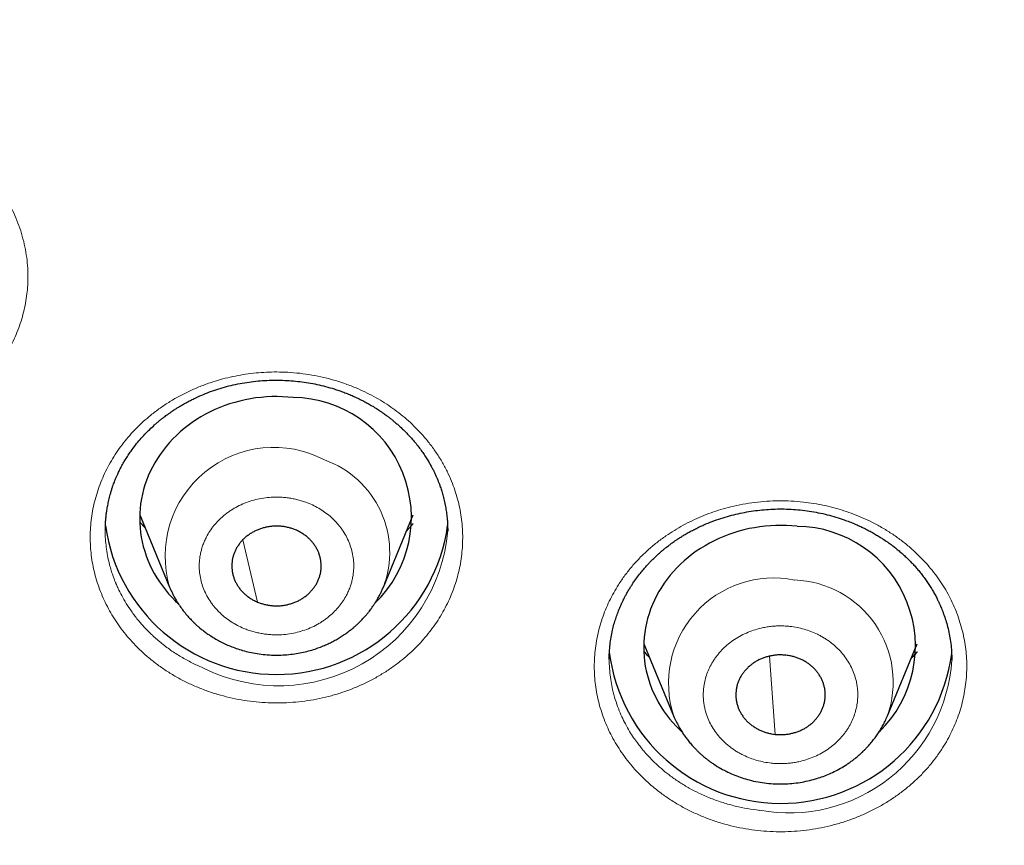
# Model space of a CAD drawing. Header units: millimetres. Extents: x 8 to 578, y 12 to 587.
# Tile 116 of 155: x 301 to 314, y 520 to 531. Entities that reach past the tile are written whole.
import ezdxf

# ---------------------------------------------------------------- set-up
doc = ezdxf.new("R2010")
doc.units = ezdxf.units.MM

msp = doc.modelspace()

# ---------------------------------------------------------------- linework, layer by layer
at = {"color": 7, "linetype": 'Continuous', "lineweight": 30}
for p, q in [((302.657, 524.574), (303.058, 523.604)), ((305.928, 523.604), (306.329, 524.574)), ((302.194, 524.363), (302.194, 524.365)), ((306.791, 524.391), (306.792, 524.358)), ((309.424, 522.845), (309.825, 521.876)), ((312.695, 521.876), (313.096, 522.845)), ((308.96, 522.634), (308.96, 522.643)), ((313.559, 522.632), (313.559, 522.628))]:
    msp.add_line(p, q, dxfattribs=at)
at = {"color": 252, "linetype": 'Continuous', "lineweight": 0}
for p, q in [((302.657, 524.477), (302.728, 524.401)), ((304.04, 524.238), (304.239, 523.404)), ((309.424, 522.742), (309.501, 522.658)), ((313.015, 522.649), (313.095, 522.735)), ((311.111, 522.677), (311.187, 521.629))]:
    msp.add_line(p, q, dxfattribs=at)
at = {"color": 7, "linetype": 'Continuous', "lineweight": 30, "flags": 128}
for points in [[(304.717, 526.149), (304.645, 526.155), (304.573, 526.159), (304.501, 526.161), (304.429, 526.16), (304.357, 526.156), (304.285, 526.15), (304.213, 526.142), (304.142, 526.131), (304.072, 526.117), (304.002, 526.101), (303.933, 526.083), (303.864, 526.062), (303.797, 526.039), (303.731, 526.013), (303.666, 525.986), (303.602, 525.955), (303.54, 525.923), (303.479, 525.889), (303.419, 525.852), (303.362, 525.814), (303.306, 525.773), (303.252, 525.731), (303.199, 525.686), (303.149, 525.64), (303.101, 525.592), (303.055, 525.543), (303.011, 525.492), (302.97, 525.439), (302.931, 525.385), (302.894, 525.33), (302.86, 525.273), (302.828, 525.216), (302.799, 525.157), (302.772, 525.097), (302.748, 525.036), (302.727, 524.975), (302.708, 524.913), (302.693, 524.85), (302.68, 524.787), (302.669, 524.723), (302.662, 524.659), (302.657, 524.595), (302.656, 524.531), (302.657, 524.467), (302.661, 524.402), (302.668, 524.338), (302.677, 524.275), (302.69, 524.211), (302.705, 524.149), (302.723, 524.086), (302.743, 524.025), (302.767, 523.964), (302.793, 523.904), (302.821, 523.845), (302.852, 523.787), (302.886, 523.73), (302.922, 523.675), (302.961, 523.62), (303.002, 523.567), (303.045, 523.516), (303.091, 523.466), (303.138, 523.418), (303.169, 523.389)], [(311.484, 524.42), (311.412, 524.427), (311.34, 524.431), (311.268, 524.432), (311.196, 524.431), (311.124, 524.428), (311.052, 524.422), (310.98, 524.413), (310.909, 524.402), (310.839, 524.389), (310.769, 524.373), (310.7, 524.354), (310.631, 524.334), (310.564, 524.31), (310.498, 524.285), (310.433, 524.257), (310.369, 524.227), (310.307, 524.195), (310.246, 524.16), (310.186, 524.124), (310.129, 524.085), (310.073, 524.045), (310.019, 524.002), (309.966, 523.958), (309.916, 523.912), (309.868, 523.864), (309.822, 523.814), (309.778, 523.763), (309.737, 523.711), (309.698, 523.657), (309.661, 523.601), (309.627, 523.545), (309.595, 523.487), (309.566, 523.428), (309.539, 523.369), (309.515, 523.308), (309.494, 523.247), (309.475, 523.184), (309.46, 523.122), (309.447, 523.058), (309.436, 522.995), (309.429, 522.931), (309.424, 522.867), (309.423, 522.803), (309.424, 522.738), (309.428, 522.674), (309.435, 522.61), (309.444, 522.546), (309.457, 522.483), (309.472, 522.42), (309.49, 522.358), (309.51, 522.296), (309.534, 522.236), (309.56, 522.176), (309.588, 522.117), (309.619, 522.059), (309.653, 522.002), (309.689, 521.946), (309.728, 521.892), (309.769, 521.839), (309.812, 521.788), (309.858, 521.738), (309.906, 521.69), (309.937, 521.66)]]:
    msp.add_lwpolyline(points, dxfattribs=at)
at = {"color": 7, "linetype": 'Continuous', "lineweight": 30}
for centre, radius, start, end in [((304.697, 524.542), 1.607, 314.097, 89.2986), ((304.493, 524.752), 2.32, 188.0086, 352.0705), ((311.464, 522.813), 1.607, 314.0751, 89.2987), ((311.261, 523.021), 2.318, 187.2048, 352.3283)]:
    msp.add_arc(centre, radius, start, end, dxfattribs=at)
at = {"color": 252, "linetype": 'Continuous', "lineweight": 0}
for centre, radius, start, end in [((304.458, 524.02), 1.46, 62.1784, 196.5579), ((304.697, 524.071), 1.316, 339.1957, 70.3846), ((304.524, 524.558), 2.277, 243.8651, 354.9677), ((311.169, 522.314), 1.413, 78.6735, 198.1216), ((311.401, 522.33), 1.371, 340.629, 88.1063), ((311.373, 522.764), 2.19, 259.665, 356.4529)]:
    msp.add_arc(centre, radius, start, end, dxfattribs=at)
at = {"color": 7, "linetype": 'Continuous', "lineweight": 30}
for points, knots in [([(273.174, 542.768), (273.174, 542.767), (273.174, 542.762), (273.174, 542.756), (273.174, 542.75), (273.175, 542.746), (273.175, 542.742), (273.175, 542.739), (273.175, 542.735), (273.175, 542.73), (273.175, 542.725), (273.176, 542.717), (273.176, 542.709), (273.176, 542.699), (273.177, 542.686), (273.177, 542.672), (273.178, 542.655), (273.179, 542.635), (273.18, 542.613), (273.18, 542.588), (273.182, 542.56), (273.183, 542.527), (273.184, 542.49), (273.186, 542.447), (273.188, 542.398), (273.191, 542.343), (273.193, 542.279), (273.197, 542.207), (273.201, 542.126), (273.206, 542.033), (273.211, 541.929), (273.218, 541.812), (273.226, 541.68), (273.235, 541.533), (273.247, 541.37), (273.26, 541.189), (273.276, 540.991), (273.294, 540.775), (273.316, 540.543), (273.341, 540.295), (273.369, 540.035), (273.4, 539.763), (273.434, 539.483), (273.472, 539.197), (273.513, 538.907), (273.557, 538.614), (273.604, 538.319), (273.654, 538.023), (273.706, 537.727), (273.762, 537.431), (273.82, 537.134), (273.881, 536.839), (273.944, 536.543), (274.01, 536.249), (274.079, 535.955), (274.15, 535.661), (274.224, 535.369), (274.3, 535.077), (274.38, 534.786), (274.461, 534.496), (274.545, 534.207), (274.632, 533.919), (274.721, 533.631), (274.813, 533.345), (274.908, 533.059), (275.004, 532.774), (275.104, 532.49), (275.206, 532.207), (275.31, 531.925), (275.417, 531.644), (275.526, 531.364), (275.638, 531.085), (275.752, 530.807), (275.869, 530.529), (275.988, 530.253), (276.109, 529.978), (276.233, 529.704), (276.36, 529.43), (276.489, 529.158), (276.62, 528.887), (276.753, 528.617), (276.889, 528.348), (277.028, 528.08), (277.168, 527.813), (277.311, 527.547), (277.457, 527.283), (277.604, 527.019), (277.754, 526.757), (277.907, 526.496), (278.061, 526.236), (278.218, 525.977), (278.378, 525.719), (278.539, 525.463), (278.703, 525.208), (278.869, 524.954), (279.037, 524.701), (279.208, 524.45), (279.381, 524.2), (279.556, 523.951), (279.733, 523.703), (279.912, 523.457), (280.094, 523.212), (280.277, 522.969), (280.463, 522.727), (280.651, 522.486), (280.841, 522.246), (281.034, 522.008), (281.228, 521.772), (281.425, 521.537), (281.623, 521.303), (281.824, 521.071), (282.027, 520.84), (282.231, 520.611), (282.438, 520.383), (282.647, 520.157), (282.858, 519.932), (283.071, 519.709), (283.285, 519.487), (283.502, 519.267), (283.721, 519.049), (283.942, 518.832), (284.164, 518.616), (284.389, 518.403), (284.615, 518.191), (284.844, 517.98), (285.074, 517.771), (285.306, 517.564), (285.54, 517.359), (285.776, 517.155), (286.013, 516.953), (286.253, 516.753), (286.494, 516.554), (286.737, 516.357), (286.982, 516.162), (287.228, 515.969), (287.477, 515.777), (287.727, 515.587), (287.978, 515.399), (288.232, 515.213), (288.487, 515.029), (288.744, 514.846), (289.002, 514.665), (289.262, 514.487), (289.524, 514.31), (289.787, 514.134), (290.052, 513.961), (290.318, 513.79), (290.586, 513.62), (290.856, 513.453), (291.127, 513.287), (291.399, 513.124), (291.673, 512.962), (291.949, 512.802), (292.226, 512.644), (292.504, 512.489), (292.784, 512.335), (293.065, 512.183), (293.348, 512.033), (293.632, 511.885), (293.918, 511.74), (294.204, 511.596), (294.492, 511.454), (294.782, 511.315), (295.073, 511.177), (295.365, 511.042), (295.658, 510.908), (295.953, 510.777), (296.249, 510.648), (296.546, 510.521), (296.844, 510.396), (297.144, 510.273), (297.445, 510.152), (297.747, 510.033), (298.05, 509.917), (298.354, 509.803), (298.659, 509.69), (298.966, 509.581), (299.273, 509.473), (299.582, 509.367), (299.892, 509.264), (300.203, 509.163), (300.515, 509.064), (300.828, 508.967), (301.142, 508.872), (301.457, 508.78), (301.773, 508.69), (302.09, 508.602), (302.409, 508.516), (302.728, 508.433), (303.048, 508.352), (303.369, 508.273), (303.691, 508.197), (304.015, 508.122), (304.339, 508.051), (304.664, 507.981), (304.99, 507.914), (305.318, 507.849), (305.646, 507.786), (305.976, 507.725), (306.306, 507.667), (306.638, 507.612), (306.971, 507.558), (307.305, 507.507), (307.629, 507.46), (307.942, 507.417), (308.243, 507.378), (308.545, 507.34), (308.847, 507.305), (309.15, 507.272), (309.452, 507.24), (309.755, 507.211), (310.058, 507.184), (310.36, 507.158), (310.663, 507.135), (310.965, 507.114), (311.267, 507.095), (311.569, 507.078), (311.869, 507.063), (312.168, 507.05), (312.465, 507.039), (312.756, 507.03), (313.036, 507.023), (313.285, 507.019), (313.503, 507.016), (313.735, 507.014), (313.899, 507.013), (314, 507.013)], [0, 0, 0, 0, 0.000159, 0.000493, 0.00085, 0.001256, 0.001739, 0.002361, 0.002943, 0.003383, 0.003765, 0.004103, 0.004413, 0.004706, 0.005023, 0.005338, 0.005661, 0.006002, 0.00637, 0.006777, 0.007234, 0.00775, 0.008339, 0.009012, 0.009784, 0.010668, 0.01168, 0.012837, 0.014158, 0.015661, 0.017368, 0.019301, 0.02148, 0.023929, 0.026668, 0.029712, 0.033072, 0.036749, 0.040729, 0.044988, 0.04949, 0.054192, 0.05905, 0.064025, 0.069086, 0.074207, 0.07937, 0.084562, 0.089774, 0.094998, 0.100231, 0.105468, 0.110709, 0.115951, 0.121192, 0.126433, 0.131673, 0.136912, 0.142148, 0.147382, 0.152615, 0.157845, 0.163074, 0.1683, 0.173524, 0.178747, 0.183967, 0.189186, 0.194403, 0.199618, 0.204832, 0.210044, 0.215254, 0.220464, 0.225672, 0.230878, 0.236084, 0.241288, 0.246491, 0.251694, 0.256895, 0.262095, 0.267294, 0.272493, 0.277691, 0.282888, 0.288084, 0.293279, 0.298474, 0.303668, 0.308862, 0.314055, 0.319248, 0.32444, 0.329632, 0.334823, 0.340014, 0.345204, 0.350395, 0.355584, 0.360774, 0.365963, 0.371152, 0.376341, 0.38153, 0.386718, 0.391907, 0.397095, 0.402283, 0.407471, 0.412658, 0.417846, 0.423034, 0.428222, 0.433409, 0.438597, 0.443785, 0.448973, 0.454161, 0.459349, 0.464537, 0.469725, 0.474913, 0.480102, 0.48529, 0.490479, 0.495668, 0.500858, 0.506047, 0.511237, 0.516427, 0.521618, 0.526808, 0.531999, 0.537191, 0.542383, 0.547575, 0.552768, 0.557961, 0.563154, 0.568348, 0.573543, 0.578738, 0.583933, 0.58913, 0.594326, 0.599524, 0.604722, 0.609921, 0.61512, 0.62032, 0.625521, 0.630723, 0.635925, 0.641129, 0.646333, 0.651538, 0.656745, 0.661952, 0.66716, 0.67237, 0.67758, 0.682792, 0.688005, 0.693219, 0.698434, 0.703651, 0.708869, 0.714089, 0.719311, 0.724534, 0.729758, 0.734985, 0.740213, 0.745444, 0.750676, 0.755911, 0.761147, 0.766386, 0.771628, 0.776872, 0.782119, 0.787369, 0.792622, 0.797878, 0.803138, 0.808401, 0.813668, 0.818939, 0.824214, 0.829494, 0.834779, 0.840069, 0.845364, 0.850666, 0.855974, 0.86129, 0.866613, 0.871944, 0.877285, 0.882635, 0.887996, 0.89337, 0.898757, 0.903592, 0.908427, 0.913261, 0.918093, 0.922923, 0.927752, 0.932578, 0.937401, 0.94222, 0.947035, 0.951844, 0.956645, 0.961435, 0.96621, 0.970962, 0.975677, 0.980324, 0.984834, 0.988972, 0.992202, 0.995205, 1, 1, 1, 1]), ([(314, 507.013), (314.108, 507.013), (314.261, 507.014), (314.488, 507.016), (314.684, 507.018), (314.917, 507.022), (315.163, 507.028), (315.422, 507.035), (315.689, 507.044), (315.963, 507.055), (316.243, 507.068), (316.526, 507.083), (316.814, 507.1), (317.104, 507.119), (317.397, 507.14), (317.692, 507.163), (317.988, 507.188), (318.286, 507.215), (318.585, 507.244), (318.885, 507.275), (319.186, 507.309), (319.488, 507.344), (319.79, 507.382), (320.093, 507.422), (320.397, 507.464), (320.7, 507.508), (321.004, 507.555), (321.308, 507.603), (321.612, 507.654), (321.917, 507.706), (322.221, 507.761), (322.525, 507.818), (322.829, 507.877), (323.133, 507.939), (323.437, 508.002), (323.74, 508.068), (324.044, 508.136), (324.346, 508.206), (324.649, 508.278), (324.951, 508.352), (325.253, 508.428), (325.554, 508.507), (325.855, 508.587), (326.156, 508.67), (326.455, 508.755), (326.755, 508.842), (327.053, 508.931), (327.351, 509.022), (327.649, 509.115), (327.946, 509.211), (328.242, 509.308), (328.537, 509.408), (328.832, 509.509), (329.125, 509.613), (329.418, 509.719), (329.711, 509.827), (330.002, 509.937), (330.293, 510.049), (330.582, 510.163), (330.871, 510.279), (331.159, 510.397), (331.446, 510.517), (331.731, 510.639), (332.016, 510.763), (332.3, 510.89), (332.583, 511.018), (332.865, 511.148), (333.146, 511.28), (333.425, 511.414), (333.704, 511.55), (333.981, 511.689), (334.257, 511.829), (334.532, 511.971), (334.806, 512.115), (335.079, 512.261), (335.35, 512.408), (335.621, 512.558), (335.889, 512.71), (336.157, 512.863), (336.423, 513.019), (336.688, 513.176), (336.952, 513.335), (337.214, 513.496), (337.475, 513.659), (337.735, 513.824), (337.993, 513.99), (338.25, 514.159), (338.505, 514.329), (338.759, 514.501), (339.011, 514.674), (339.262, 514.85), (339.511, 515.027), (339.759, 515.206), (340.005, 515.387), (340.25, 515.57), (340.493, 515.754), (340.734, 515.94), (340.974, 516.127), (341.213, 516.317), (341.449, 516.508), (341.684, 516.701), (341.918, 516.895), (342.149, 517.091), (342.379, 517.288), (342.607, 517.488), (342.834, 517.689), (343.058, 517.891), (343.281, 518.095), (343.503, 518.301), (343.722, 518.508), (343.94, 518.716), (344.155, 518.927), (344.369, 519.138), (344.581, 519.352), (344.792, 519.566), (345, 519.782), (345.206, 520), (345.411, 520.219), (345.614, 520.44), (345.814, 520.662), (346.013, 520.885), (346.21, 521.11), (346.405, 521.336), (346.598, 521.564), (346.789, 521.792), (346.978, 522.023), (347.165, 522.254), (347.35, 522.487), (347.532, 522.721), (347.713, 522.956), (347.892, 523.193), (348.069, 523.431), (348.243, 523.67), (348.416, 523.91), (348.586, 524.152), (348.754, 524.395), (348.92, 524.639), (349.084, 524.884), (349.246, 525.13), (349.406, 525.377), (349.564, 525.626), (349.719, 525.875), (349.872, 526.126), (350.023, 526.377), (350.172, 526.63), (350.318, 526.884), (350.463, 527.139), (350.605, 527.394), (350.745, 527.651), (350.882, 527.909), (351.018, 528.167), (351.151, 528.427), (351.282, 528.687), (351.41, 528.948), (351.536, 529.211), (351.66, 529.474), (351.782, 529.738), (351.901, 530.002), (352.018, 530.268), (352.133, 530.534), (352.245, 530.801), (352.355, 531.068), (352.463, 531.337), (352.568, 531.606), (352.671, 531.876), (352.772, 532.146), (352.87, 532.417), (352.966, 532.689), (353.059, 532.961), (353.15, 533.234), (353.239, 533.507), (353.325, 533.781), (353.409, 534.055), (353.49, 534.33), (353.57, 534.605), (353.646, 534.88), (353.72, 535.156), (353.792, 535.431), (353.861, 535.708), (353.928, 535.984), (353.993, 536.26), (354.054, 536.537), (354.114, 536.813), (354.171, 537.089), (354.226, 537.365), (354.278, 537.64), (354.327, 537.915), (354.374, 538.189), (354.419, 538.462), (354.461, 538.733), (354.5, 539.002), (354.537, 539.268), (354.572, 539.532), (354.603, 539.79), (354.632, 540.044), (354.659, 540.29), (354.683, 540.527), (354.704, 540.754), (354.722, 540.968), (354.738, 541.168), (354.752, 541.353), (354.764, 541.522), (354.774, 541.675), (354.782, 541.812), (354.789, 541.934), (354.795, 542.043), (354.8, 542.138), (354.804, 542.223), (354.807, 542.296), (354.81, 542.361), (354.813, 542.417), (354.815, 542.466), (354.816, 542.508), (354.818, 542.545), (354.819, 542.577), (354.82, 542.604), (354.821, 542.627), (354.822, 542.648), (354.822, 542.665), (354.823, 542.68), (354.823, 542.693), (354.824, 542.704), (354.824, 542.713), (354.824, 542.721), (354.825, 542.727), (354.825, 542.732), (354.825, 542.736), (354.825, 542.74), (354.825, 542.743), (354.825, 542.748), (354.826, 542.753), (354.826, 542.76), (354.826, 542.765), (354.826, 542.768)], [0, 0, 0, 0, 0.005149, 0.007271, 0.010791, 0.014454, 0.018388, 0.0225, 0.026749, 0.031106, 0.035549, 0.040061, 0.04463, 0.049247, 0.053905, 0.058597, 0.06332, 0.068068, 0.07284, 0.077632, 0.082442, 0.087268, 0.09211, 0.096964, 0.10183, 0.106707, 0.111595, 0.116492, 0.121397, 0.12631, 0.13123, 0.136157, 0.141091, 0.14603, 0.150975, 0.155925, 0.16088, 0.165839, 0.170803, 0.175771, 0.180743, 0.185718, 0.190696, 0.195678, 0.200663, 0.205651, 0.210642, 0.215635, 0.220631, 0.225629, 0.23063, 0.235632, 0.240637, 0.245644, 0.250653, 0.255663, 0.260675, 0.265689, 0.270705, 0.275722, 0.28074, 0.28576, 0.290782, 0.295804, 0.300828, 0.305853, 0.31088, 0.315907, 0.320935, 0.325965, 0.330995, 0.336027, 0.341059, 0.346092, 0.351126, 0.356161, 0.361197, 0.366233, 0.37127, 0.376308, 0.381346, 0.386385, 0.391425, 0.396465, 0.401506, 0.406547, 0.411589, 0.416631, 0.421674, 0.426717, 0.431761, 0.436805, 0.441849, 0.446894, 0.451939, 0.456984, 0.46203, 0.467076, 0.472122, 0.477169, 0.482215, 0.487262, 0.492309, 0.497357, 0.502404, 0.507452, 0.512499, 0.517547, 0.522595, 0.527643, 0.53269, 0.537738, 0.542786, 0.547834, 0.552882, 0.55793, 0.562978, 0.568025, 0.573073, 0.57812, 0.583168, 0.588215, 0.593262, 0.598309, 0.603355, 0.608401, 0.613447, 0.618493, 0.623539, 0.628584, 0.633628, 0.638673, 0.643717, 0.64876, 0.653803, 0.658846, 0.663888, 0.668929, 0.67397, 0.67901, 0.68405, 0.689089, 0.694127, 0.699164, 0.704201, 0.709237, 0.714272, 0.719306, 0.724339, 0.729371, 0.734402, 0.739431, 0.74446, 0.749487, 0.754513, 0.759537, 0.76456, 0.769582, 0.774601, 0.779619, 0.784635, 0.789649, 0.794661, 0.799671, 0.804678, 0.809683, 0.814685, 0.819684, 0.82468, 0.829672, 0.834661, 0.839646, 0.844626, 0.849602, 0.854573, 0.859538, 0.864497, 0.869449, 0.874394, 0.879331, 0.884258, 0.889175, 0.894079, 0.89897, 0.903845, 0.908702, 0.913537, 0.918346, 0.923125, 0.927867, 0.932564, 0.937205, 0.941778, 0.946265, 0.950644, 0.954891, 0.958975, 0.962862, 0.96652, 0.969921, 0.973044, 0.975881, 0.978432, 0.980707, 0.982723, 0.984499, 0.986056, 0.987417, 0.988601, 0.989629, 0.990519, 0.99129, 0.991956, 0.992534, 0.993036, 0.993476, 0.993865, 0.994215, 0.994537, 0.994839, 0.995133, 0.995428, 0.995729, 0.996048, 0.996396, 0.996786, 0.997241, 0.997805, 0.998505, 0.998951, 0.999345, 0.99969, 1, 1, 1, 1]), ([(302.195, 524.363), (302.195, 524.366), (302.195, 524.374), (302.195, 524.39), (302.196, 524.414), (302.197, 524.448), (302.199, 524.49), (302.203, 524.536), (302.208, 524.584), (302.216, 524.639), (302.227, 524.702), (302.242, 524.773), (302.258, 524.837), (302.273, 524.891), (302.286, 524.933), (302.299, 524.97), (302.311, 525.003), (302.322, 525.031), (302.332, 525.055), (302.34, 525.074), (302.346, 525.089), (302.353, 525.105), (302.362, 525.124), (302.373, 525.148), (302.386, 525.175), (302.401, 525.205), (302.417, 525.235), (302.438, 525.273), (302.466, 525.319), (302.501, 525.374), (302.545, 525.439), (302.599, 525.51), (302.661, 525.585), (302.725, 525.656), (302.79, 525.721), (302.846, 525.772), (302.892, 525.812), (302.928, 525.842), (302.963, 525.87), (302.994, 525.894), (303.02, 525.913), (303.04, 525.928), (303.056, 525.939), (303.071, 525.949), (303.089, 525.962), (303.113, 525.978), (303.144, 525.998), (303.181, 526.022), (303.223, 526.047), (303.269, 526.073), (303.315, 526.098), (303.363, 526.122), (303.429, 526.154), (303.515, 526.192), (303.623, 526.234), (303.736, 526.272), (303.853, 526.304), (303.973, 526.331), (304.094, 526.353), (304.214, 526.368), (304.335, 526.378), (304.454, 526.382), (304.573, 526.381), (304.69, 526.374), (304.806, 526.363), (304.922, 526.346), (305.037, 526.325), (305.153, 526.297), (305.251, 526.269), (305.332, 526.242), (305.396, 526.219), (305.46, 526.194), (305.524, 526.167), (305.587, 526.138), (305.65, 526.107), (305.709, 526.075), (305.76, 526.046), (305.801, 526.021), (305.834, 526.001), (305.861, 525.983), (305.884, 525.968), (305.903, 525.955), (305.917, 525.945), (305.93, 525.936), (305.947, 525.924), (305.969, 525.908), (305.997, 525.887), (306.028, 525.863), (306.062, 525.835), (306.098, 525.805), (306.136, 525.771), (306.176, 525.734), (306.22, 525.692), (306.267, 525.644), (306.317, 525.589), (306.366, 525.53), (306.413, 525.47), (306.456, 525.411), (306.494, 525.354), (306.528, 525.3), (306.556, 525.251), (306.581, 525.205), (306.604, 525.162), (306.624, 525.12), (306.642, 525.08), (306.658, 525.042), (306.673, 525.003), (306.689, 524.958), (306.708, 524.904), (306.727, 524.839), (306.746, 524.765), (306.762, 524.688), (306.774, 524.61), (306.784, 524.531), (306.79, 524.447), (306.791, 524.39), (306.791, 524.36)], [0, 0, 0, 0, 0.002373, 0.005343, 0.008955, 0.014733, 0.021558, 0.028786, 0.036333, 0.0442, 0.054984, 0.066315, 0.07819, 0.085562, 0.092507, 0.098701, 0.104144, 0.108837, 0.112716, 0.115872, 0.118305, 0.120486, 0.123859, 0.128279, 0.133183, 0.138328, 0.143714, 0.149341, 0.158671, 0.168599, 0.179128, 0.194212, 0.208911, 0.223042, 0.236607, 0.249603, 0.256632, 0.263483, 0.270102, 0.275865, 0.280589, 0.284214, 0.286835, 0.289009, 0.291943, 0.296249, 0.301591, 0.30797, 0.315225, 0.32266, 0.330197, 0.337837, 0.345579, 0.361375, 0.377593, 0.394239, 0.411252, 0.428371, 0.445319, 0.462104, 0.478731, 0.495205, 0.511529, 0.527706, 0.543739, 0.559715, 0.57592, 0.592383, 0.60911, 0.618595, 0.628167, 0.637828, 0.64757, 0.657377, 0.667252, 0.677141, 0.686135, 0.692348, 0.69781, 0.702522, 0.706486, 0.709701, 0.712169, 0.714083, 0.71669, 0.720766, 0.725966, 0.731803, 0.738169, 0.745064, 0.752488, 0.760442, 0.768924, 0.779267, 0.790303, 0.801982, 0.813461, 0.824443, 0.834928, 0.844916, 0.853249, 0.861202, 0.868775, 0.875969, 0.882783, 0.889217, 0.895397, 0.902461, 0.911733, 0.922437, 0.93457, 0.948128, 0.95978, 0.972309, 0.985716, 1, 1, 1, 1]), ([(308.961, 522.643), (308.961, 522.645), (308.961, 522.649), (308.96, 522.66), (308.961, 522.679), (308.961, 522.707), (308.963, 522.742), (308.966, 522.784), (308.972, 522.849), (308.984, 522.931), (309.002, 523.022), (309.023, 523.105), (309.046, 523.18), (309.067, 523.24), (309.084, 523.285), (309.096, 523.314), (309.108, 523.343), (309.119, 523.368), (309.129, 523.39), (309.138, 523.409), (309.148, 523.43), (309.162, 523.459), (309.181, 523.495), (309.203, 523.535), (309.228, 523.577), (309.253, 523.617), (309.286, 523.668), (309.327, 523.726), (309.376, 523.79), (309.42, 523.843), (309.459, 523.888), (309.494, 523.926), (309.529, 523.963), (309.566, 523.999), (309.604, 524.035), (309.639, 524.066), (309.672, 524.094), (309.701, 524.119), (309.728, 524.14), (309.752, 524.159), (309.77, 524.172), (309.785, 524.183), (309.8, 524.194), (309.819, 524.208), (309.844, 524.225), (309.875, 524.247), (309.913, 524.271), (309.957, 524.299), (310.008, 524.328), (310.062, 524.358), (310.117, 524.386), (310.174, 524.414), (310.249, 524.448), (310.343, 524.486), (310.458, 524.527), (310.574, 524.561), (310.69, 524.59), (310.806, 524.614), (310.922, 524.632), (311.04, 524.644), (311.16, 524.652), (311.28, 524.654), (311.402, 524.651), (311.524, 524.641), (311.646, 524.626), (311.767, 524.604), (311.887, 524.577), (312.003, 524.545), (312.103, 524.512), (312.186, 524.481), (312.254, 524.454), (312.32, 524.424), (312.384, 524.394), (312.447, 524.362), (312.506, 524.329), (312.561, 524.297), (312.608, 524.268), (312.646, 524.244), (312.673, 524.225), (312.693, 524.211), (312.711, 524.199), (312.733, 524.183), (312.764, 524.16), (312.805, 524.129), (312.852, 524.09), (312.899, 524.049), (312.947, 524.006), (312.993, 523.96), (313.039, 523.913), (313.083, 523.864), (313.126, 523.813), (313.167, 523.761), (313.206, 523.708), (313.244, 523.653), (313.279, 523.598), (313.312, 523.542), (313.338, 523.496), (313.356, 523.46), (313.368, 523.437), (313.377, 523.418), (313.384, 523.404), (313.389, 523.391), (313.396, 523.378), (313.404, 523.36), (313.415, 523.334), (313.428, 523.303), (313.442, 523.265), (313.462, 523.209), (313.486, 523.136), (313.51, 523.046), (313.531, 522.949), (313.547, 522.847), (313.557, 522.738), (313.559, 522.664), (313.559, 522.626)], [0, 0, 0, 0, 0.0012297, 0.0028773, 0.0063432, 0.0109135, 0.0166014, 0.0234136, 0.0313193, 0.0471298, 0.062325, 0.0749881, 0.0871955, 0.0989483, 0.1045009, 0.1094073, 0.1136495, 0.1187668, 0.1223879, 0.1247802, 0.128446, 0.1333867, 0.1396035, 0.1470518, 0.1546426, 0.1619145, 0.168867, 0.1823963, 0.1945188, 0.2052312, 0.2136016, 0.2211385, 0.2286888, 0.2363061, 0.2439908, 0.2517437, 0.2573114, 0.2629145, 0.2683362, 0.272732, 0.2760155, 0.2781861, 0.2806496, 0.2840891, 0.2885061, 0.293896, 0.3003951, 0.3079013, 0.3164127, 0.3253855, 0.3342941, 0.3431397, 0.3519233, 0.3692086, 0.3862582, 0.4030765, 0.419667, 0.4360326, 0.4522719, 0.4686201, 0.4850915, 0.5016906, 0.5184238, 0.5352987, 0.5522962, 0.5693741, 0.5864786, 0.6033213, 0.6198689, 0.6303073, 0.6406279, 0.6508315, 0.6609189, 0.6708908, 0.680748, 0.6899131, 0.6978895, 0.7044124, 0.7094812, 0.7119563, 0.7150742, 0.7189922, 0.7237108, 0.7321065, 0.7411786, 0.7504265, 0.7598515, 0.7694554, 0.7792404, 0.7892062, 0.7992391, 0.8092772, 0.8193225, 0.829377, 0.8394423, 0.8495196, 0.8591765, 0.8638948, 0.8678756, 0.8711197, 0.8736276, 0.8754043, 0.8772842, 0.880491, 0.8847345, 0.8900138, 0.896328, 0.9036761, 0.9174592, 0.9321613, 0.9477666, 0.9642744, 0.9816847, 1, 1, 1, 1]), ([(304.746, 524.373), (304.731, 524.379), (304.701, 524.391), (304.653, 524.404), (304.603, 524.414), (304.553, 524.421), (304.502, 524.423), (304.452, 524.422), (304.401, 524.417), (304.351, 524.408), (304.303, 524.396), (304.256, 524.38), (304.21, 524.36), (304.166, 524.337), (304.125, 524.311), (304.086, 524.282), (304.05, 524.25), (304.018, 524.216), (303.989, 524.179), (303.963, 524.14), (303.941, 524.1), (303.923, 524.057), (303.909, 524.014), (303.899, 523.97), (303.894, 523.925), (303.892, 523.88), (303.895, 523.835), (303.902, 523.79), (303.914, 523.746), (303.929, 523.703), (303.949, 523.661), (303.972, 523.622), (303.999, 523.583), (304.03, 523.547), (304.064, 523.514), (304.1, 523.483), (304.14, 523.455), (304.186, 523.427), (304.22, 523.412), (304.239, 523.404)], [0, 0, 0, 0, 0.026463, 0.052925, 0.080157, 0.107388, 0.133851, 0.160314, 0.187545, 0.214777, 0.24124, 0.267702, 0.294934, 0.322165, 0.348628, 0.375091, 0.402322, 0.429554, 0.456017, 0.482479, 0.509711, 0.536942, 0.563405, 0.589868, 0.617099, 0.644331, 0.670794, 0.697256, 0.724488, 0.751719, 0.778182, 0.804645, 0.831876, 0.859108, 0.885571, 0.912033, 0.939265, 0.966496, 1, 1, 1, 1]), ([(306.328, 524.457), (306.325, 524.454), (306.31, 524.436), (306.285, 524.408), (306.259, 524.379), (306.244, 524.364), (306.241, 524.361)], [0, 0, 0, 0, 0.112555, 0.523121, 0.880772, 1, 1, 1, 1]), ([(304.239, 523.404), (304.255, 523.398), (304.285, 523.386), (304.333, 523.372), (304.383, 523.362), (304.433, 523.356), (304.483, 523.353), (304.534, 523.354), (304.584, 523.359), (304.634, 523.368), (304.683, 523.381), (304.73, 523.396), (304.776, 523.416), (304.82, 523.439), (304.861, 523.465), (304.899, 523.494), (304.935, 523.526), (304.968, 523.561), (304.997, 523.597), (305.023, 523.636), (305.045, 523.677), (305.063, 523.719), (305.077, 523.763), (305.087, 523.807), (305.092, 523.852), (305.093, 523.897), (305.091, 523.942), (305.083, 523.986), (305.072, 524.031), (305.056, 524.074), (305.037, 524.115), (305.014, 524.155), (304.986, 524.193), (304.956, 524.229), (304.922, 524.263), (304.885, 524.294), (304.845, 524.322), (304.799, 524.349), (304.765, 524.364), (304.746, 524.373)], [0, 0, 0, 0, 0.026463, 0.052925, 0.080157, 0.107388, 0.133851, 0.160314, 0.187545, 0.214777, 0.24124, 0.267702, 0.294934, 0.322165, 0.348628, 0.375091, 0.402322, 0.429554, 0.456017, 0.482479, 0.509711, 0.536942, 0.563405, 0.589868, 0.617099, 0.644331, 0.670794, 0.697256, 0.724488, 0.751719, 0.778182, 0.804645, 0.831876, 0.859108, 0.885571, 0.912033, 0.939265, 0.966496, 1, 1, 1, 1]), ([(303.058, 523.604), (303.064, 523.591), (303.076, 523.562), (303.097, 523.519), (303.119, 523.475), (303.143, 523.432), (303.173, 523.384), (303.209, 523.331), (303.253, 523.272), (303.3, 523.216), (303.347, 523.165), (303.39, 523.122), (303.428, 523.088), (303.464, 523.056), (303.504, 523.024), (303.548, 522.991), (303.6, 522.955), (303.661, 522.917), (303.729, 522.878), (303.8, 522.843), (303.874, 522.811), (303.954, 522.781), (304.04, 522.754), (304.133, 522.73), (304.234, 522.711), (304.342, 522.697), (304.451, 522.691), (304.557, 522.692), (304.658, 522.699), (304.758, 522.712), (304.853, 522.73), (304.944, 522.753), (305.027, 522.779), (305.101, 522.807), (305.168, 522.835), (305.232, 522.866), (305.292, 522.898), (305.349, 522.932), (305.401, 522.965), (305.445, 522.997), (305.48, 523.023), (305.507, 523.045), (305.528, 523.062), (305.541, 523.073), (305.55, 523.081), (305.558, 523.088), (305.569, 523.098), (305.585, 523.112), (305.604, 523.13), (305.624, 523.15), (305.644, 523.171), (305.662, 523.191), (305.683, 523.213), (305.705, 523.239), (305.729, 523.268), (305.749, 523.294), (305.769, 523.32), (305.79, 523.35), (305.813, 523.384), (305.837, 523.424), (305.862, 523.467), (305.886, 523.512), (305.908, 523.558), (305.921, 523.589), (305.928, 523.604)], [0, 0, 0, 0, 0.0119068, 0.0252304, 0.0400759, 0.05459, 0.0681663, 0.0889452, 0.1095399, 0.1307885, 0.1498823, 0.1678998, 0.1812739, 0.193077, 0.2082386, 0.2239178, 0.2394384, 0.2610366, 0.2827501, 0.3045968, 0.3265976, 0.3496721, 0.3743971, 0.4007755, 0.428811, 0.458508, 0.4898714, 0.5172867, 0.5453363, 0.5726319, 0.5991045, 0.6247578, 0.6495954, 0.6702386, 0.6902863, 0.7097402, 0.7286015, 0.7468715, 0.7645356, 0.7803297, 0.7919525, 0.8015192, 0.8090259, 0.8144696, 0.8164172, 0.8190925, 0.8232155, 0.8290336, 0.8365495, 0.8449786, 0.8529802, 0.860531, 0.8676305, 0.8789192, 0.8890504, 0.8983394, 0.9069686, 0.9170811, 0.9293041, 0.9427647, 0.9575342, 0.9720067, 0.9861411, 1, 1, 1, 1]), ([(309.5, 522.661), (309.496, 522.666), (309.47, 522.693), (309.444, 522.721), (309.425, 522.745), (309.424, 522.746)], [0, 0, 0, 0, 0.169915, 0.962786, 1, 1, 1, 1]), ([(311.333, 522.691), (311.316, 522.692), (311.283, 522.695), (311.233, 522.695), (311.182, 522.691), (311.132, 522.683), (311.083, 522.671), (311.036, 522.657), (310.989, 522.638), (310.945, 522.616), (310.903, 522.591), (310.864, 522.562), (310.827, 522.531), (310.793, 522.497), (310.763, 522.461), (310.737, 522.423), (310.714, 522.383), (310.694, 522.341), (310.679, 522.298), (310.668, 522.254), (310.662, 522.209), (310.659, 522.164), (310.661, 522.119), (310.667, 522.074), (310.677, 522.03), (310.692, 521.986), (310.71, 521.944), (310.732, 521.904), (310.758, 521.865), (310.788, 521.828), (310.821, 521.794), (310.857, 521.763), (310.896, 521.734), (310.938, 521.708), (310.982, 521.686), (311.027, 521.666), (311.075, 521.651), (311.128, 521.637), (311.166, 521.632), (311.187, 521.629)], [0, 0, 0, 0, 0.0264627, 0.0529254, 0.080157, 0.1073885, 0.1338512, 0.1603139, 0.1875454, 0.214777, 0.2412397, 0.2677024, 0.2949339, 0.3221655, 0.3486282, 0.3750909, 0.4023224, 0.4295539, 0.4560167, 0.4824794, 0.5097109, 0.5369424, 0.5634051, 0.5898679, 0.6170994, 0.6443309, 0.6707936, 0.6972563, 0.7244879, 0.7517194, 0.7781821, 0.8046448, 0.8318763, 0.8591079, 0.8855706, 0.9120333, 0.9392648, 0.9664964, 1, 1, 1, 1]), ([(311.187, 521.629), (311.203, 521.628), (311.236, 521.625), (311.287, 521.625), (311.338, 521.629), (311.388, 521.637), (311.436, 521.648), (311.484, 521.663), (311.53, 521.682), (311.575, 521.704), (311.617, 521.729), (311.656, 521.757), (311.693, 521.789), (311.726, 521.823), (311.756, 521.859), (311.783, 521.897), (311.806, 521.937), (311.825, 521.979), (311.84, 522.022), (311.851, 522.066), (311.858, 522.111), (311.861, 522.156), (311.859, 522.201), (311.853, 522.246), (311.843, 522.29), (311.828, 522.334), (311.81, 522.375), (311.787, 522.416), (311.761, 522.455), (311.731, 522.491), (311.699, 522.525), (311.663, 522.557), (311.624, 522.586), (311.582, 522.612), (311.538, 522.634), (311.492, 522.653), (311.445, 522.669), (311.391, 522.683), (311.354, 522.688), (311.333, 522.691)], [0, 0, 0, 0, 0.026463, 0.052925, 0.080157, 0.107388, 0.133851, 0.160314, 0.187545, 0.214777, 0.24124, 0.267702, 0.294934, 0.322165, 0.348628, 0.375091, 0.402322, 0.429554, 0.456017, 0.482479, 0.509711, 0.536942, 0.563405, 0.589868, 0.617099, 0.644331, 0.670794, 0.697256, 0.724488, 0.751719, 0.778182, 0.804645, 0.831876, 0.859108, 0.885571, 0.912033, 0.939265, 0.966496, 1, 1, 1, 1]), ([(313.095, 522.738), (313.09, 522.732), (313.069, 522.706), (313.041, 522.676), (313.018, 522.652), (313.014, 522.648)], [0, 0, 0, 0, 0.180704, 0.855, 1, 1, 1, 1]), ([(309.825, 521.876), (309.836, 521.851), (309.857, 521.803), (309.891, 521.737), (309.924, 521.68), (309.958, 521.629), (309.992, 521.581), (310.029, 521.533), (310.064, 521.491), (310.096, 521.456), (310.123, 521.428), (310.149, 521.402), (310.174, 521.378), (310.196, 521.358), (310.215, 521.342), (310.233, 521.326), (310.256, 521.308), (310.286, 521.284), (310.323, 521.257), (310.38, 521.218), (310.457, 521.171), (310.551, 521.122), (310.647, 521.08), (310.743, 521.045), (310.846, 521.014), (310.956, 520.99), (311.072, 520.972), (311.188, 520.963), (311.301, 520.962), (311.413, 520.969), (311.521, 520.983), (311.627, 521.003), (311.723, 521.028), (311.812, 521.057), (311.896, 521.09), (311.981, 521.128), (312.066, 521.173), (312.136, 521.216), (312.19, 521.252), (312.228, 521.28), (312.26, 521.305), (312.285, 521.325), (312.304, 521.341), (312.317, 521.352), (312.325, 521.36), (312.334, 521.367), (312.345, 521.378), (312.361, 521.393), (312.382, 521.413), (312.415, 521.446), (312.455, 521.49), (312.499, 521.544), (312.539, 521.596), (312.573, 521.646), (312.605, 521.696), (312.635, 521.749), (312.666, 521.809), (312.685, 521.853), (312.695, 521.876)], [0, 0, 0, 0, 0.02278, 0.043564, 0.062546, 0.079792, 0.096121, 0.11298, 0.131255, 0.141943, 0.152549, 0.163083, 0.173409, 0.181834, 0.187872, 0.194055, 0.202403, 0.212972, 0.225754, 0.240612, 0.270806, 0.300238, 0.32892, 0.356861, 0.384073, 0.417078, 0.44912, 0.480564, 0.51144, 0.541761, 0.571539, 0.600787, 0.629571, 0.653211, 0.677815, 0.703389, 0.729937, 0.757463, 0.771596, 0.78497, 0.796321, 0.805642, 0.812929, 0.816888, 0.819807, 0.822315, 0.826596, 0.832839, 0.841046, 0.85121, 0.872074, 0.891774, 0.910314, 0.927846, 0.942917, 0.959959, 0.978984, 1, 1, 1, 1])]:
    msp.add_open_spline(points, degree=3, knots=knots, dxfattribs=at)
at = {"color": 252, "linetype": 'Continuous', "lineweight": 0}
for points, knots in [([(296.95, 526.157), (296.911, 526.191), (296.832, 526.259), (296.723, 526.369), (296.623, 526.485), (296.532, 526.606), (296.45, 526.732), (296.38, 526.858), (296.323, 526.98), (296.276, 527.097), (296.236, 527.217), (296.204, 527.337), (296.18, 527.46), (296.164, 527.584), (296.155, 527.709), (296.155, 527.835), (296.162, 527.96), (296.177, 528.083), (296.199, 528.205), (296.23, 528.326), (296.268, 528.446), (296.314, 528.564), (296.367, 528.681), (296.428, 528.794), (296.496, 528.904), (296.569, 529.009), (296.65, 529.11), (296.736, 529.206), (296.829, 529.3), (296.928, 529.389), (297.034, 529.473), (297.143, 529.551), (297.257, 529.623), (297.374, 529.689), (297.495, 529.749), (297.629, 529.806), (297.773, 529.86), (297.929, 529.906), (298.086, 529.944), (298.246, 529.972), (298.407, 529.99), (298.562, 529.999), (298.71, 530), (298.85, 529.993), (298.989, 529.98), (299.128, 529.959), (299.265, 529.932), (299.4, 529.898), (299.54, 529.855), (299.685, 529.802), (299.832, 529.738), (299.974, 529.665), (300.109, 529.585), (300.24, 529.496), (300.358, 529.403), (300.464, 529.31), (300.559, 529.217), (300.646, 529.12), (300.728, 529.019), (300.803, 528.914), (300.871, 528.805), (300.936, 528.686), (300.996, 528.558), (301.049, 528.42), (301.091, 528.279), (301.124, 528.136), (301.145, 527.992), (301.156, 527.854), (301.156, 527.723), (301.15, 527.599), (301.135, 527.476), (301.113, 527.353), (301.082, 527.232), (301.044, 527.111), (300.998, 526.993), (300.945, 526.877), (300.886, 526.766), (300.82, 526.657), (300.747, 526.552), (300.666, 526.45), (300.578, 526.351), (300.485, 526.257), (300.386, 526.168), (300.283, 526.085), (300.175, 526.008), (300.062, 525.935), (299.943, 525.868), (299.82, 525.807), (299.685, 525.749), (299.541, 525.696), (299.386, 525.649), (299.229, 525.612), (299.069, 525.584), (298.906, 525.565), (298.742, 525.556), (298.577, 525.555), (298.414, 525.565), (298.252, 525.584), (298.092, 525.613), (297.934, 525.651), (297.778, 525.698), (297.626, 525.753), (297.479, 525.818), (297.338, 525.89), (297.202, 525.971), (297.072, 526.059), (296.991, 526.124), (296.95, 526.157)], [0, 0, 0, 0, 0.010507, 0.02095, 0.031363, 0.041778, 0.052231, 0.062755, 0.071742, 0.080668, 0.089556, 0.098432, 0.107319, 0.116242, 0.125229, 0.134285, 0.143251, 0.152155, 0.161024, 0.169888, 0.178775, 0.187715, 0.196844, 0.205857, 0.214783, 0.223652, 0.232492, 0.241333, 0.250201, 0.25933, 0.268345, 0.277275, 0.286146, 0.294986, 0.303821, 0.312676, 0.323242, 0.333689, 0.344057, 0.354391, 0.364732, 0.375126, 0.384026, 0.392932, 0.401871, 0.410849, 0.419775, 0.428669, 0.437564, 0.448099, 0.458512, 0.468862, 0.479211, 0.489622, 0.500158, 0.509192, 0.518131, 0.527013, 0.535878, 0.544764, 0.55371, 0.562751, 0.573118, 0.583501, 0.593952, 0.604398, 0.614794, 0.625186, 0.634087, 0.64295, 0.651802, 0.660671, 0.669582, 0.678563, 0.68764, 0.696491, 0.705323, 0.714162, 0.723033, 0.731964, 0.740983, 0.750116, 0.758989, 0.767833, 0.776675, 0.785544, 0.794468, 0.803478, 0.812602, 0.823032, 0.833395, 0.843737, 0.854104, 0.864538, 0.875084, 0.885562, 0.895961, 0.906321, 0.916682, 0.927081, 0.937554, 0.948025, 0.958425, 0.96879, 0.979152, 0.989545, 1, 1, 1, 1]), ([(303.436, 522.26), (303.386, 522.281), (303.288, 522.324), (303.146, 522.399), (303.011, 522.482), (302.882, 522.572), (302.76, 522.67), (302.65, 522.77), (302.553, 522.87), (302.467, 522.968), (302.388, 523.071), (302.316, 523.177), (302.251, 523.287), (302.192, 523.4), (302.14, 523.517), (302.096, 523.636), (302.059, 523.757), (302.03, 523.879), (302.009, 524.001), (301.996, 524.124), (301.991, 524.248), (301.993, 524.374), (302.004, 524.499), (302.022, 524.624), (302.048, 524.747), (302.082, 524.867), (302.123, 524.985), (302.171, 525.1), (302.227, 525.215), (302.291, 525.327), (302.361, 525.436), (302.438, 525.541), (302.521, 525.64), (302.61, 525.735), (302.704, 525.826), (302.811, 525.917), (302.929, 526.007), (303.061, 526.095), (303.198, 526.174), (303.34, 526.244), (303.487, 526.306), (303.631, 526.357), (303.771, 526.398), (303.906, 526.431), (304.044, 526.456), (304.183, 526.475), (304.323, 526.487), (304.462, 526.492), (304.611, 526.489), (304.767, 526.479), (304.929, 526.458), (305.089, 526.428), (305.246, 526.389), (305.4, 526.34), (305.545, 526.285), (305.678, 526.225), (305.8, 526.163), (305.917, 526.095), (306.03, 526.022), (306.138, 525.942), (306.241, 525.857), (306.344, 525.762), (306.446, 525.656), (306.543, 525.54), (306.633, 525.418), (306.713, 525.291), (306.784, 525.159), (306.841, 525.031), (306.888, 524.906), (306.925, 524.787), (306.954, 524.666), (306.975, 524.543), (306.988, 524.419), (306.994, 524.294), (306.991, 524.169), (306.981, 524.045), (306.964, 523.922), (306.938, 523.801), (306.905, 523.68), (306.864, 523.561), (306.815, 523.443), (306.759, 523.328), (306.696, 523.216), (306.627, 523.109), (306.551, 523.006), (306.469, 522.906), (306.38, 522.81), (306.284, 522.717), (306.176, 522.625), (306.057, 522.534), (305.927, 522.448), (305.791, 522.369), (305.649, 522.298), (305.5, 522.235), (305.347, 522.181), (305.191, 522.136), (305.032, 522.1), (304.872, 522.074), (304.71, 522.057), (304.547, 522.049), (304.382, 522.051), (304.219, 522.062), (304.057, 522.083), (303.897, 522.113), (303.74, 522.153), (303.585, 522.201), (303.486, 522.24), (303.436, 522.26)], [0, 0, 0, 0, 0.010506, 0.020948, 0.031361, 0.041777, 0.052231, 0.062755, 0.071736, 0.080658, 0.089546, 0.098422, 0.107311, 0.116238, 0.125229, 0.134274, 0.143234, 0.152135, 0.161005, 0.169873, 0.178766, 0.187714, 0.196836, 0.205845, 0.214769, 0.223638, 0.23248, 0.241325, 0.250201, 0.259332, 0.268349, 0.277279, 0.286151, 0.29499, 0.303823, 0.312676, 0.323253, 0.333706, 0.344077, 0.354409, 0.364744, 0.375126, 0.384031, 0.392937, 0.401874, 0.41085, 0.419778, 0.428672, 0.437564, 0.448099, 0.458513, 0.468864, 0.479214, 0.489624, 0.500157, 0.509194, 0.518134, 0.527016, 0.53588, 0.544765, 0.55371, 0.562751, 0.573121, 0.583503, 0.593952, 0.604403, 0.614798, 0.625186, 0.634097, 0.642967, 0.651822, 0.66069, 0.669597, 0.678572, 0.68764, 0.696493, 0.705327, 0.714166, 0.723038, 0.731968, 0.740985, 0.750115, 0.758982, 0.767821, 0.77666, 0.785529, 0.794456, 0.80347, 0.812602, 0.823022, 0.833378, 0.843718, 0.854085, 0.864526, 0.875084, 0.885558, 0.895953, 0.906311, 0.916672, 0.927074, 0.937554, 0.948024, 0.958424, 0.968789, 0.979151, 0.989544, 1, 1, 1, 1]), ([(304.931, 524.726), (304.911, 524.734), (304.871, 524.749), (304.81, 524.769), (304.747, 524.785), (304.684, 524.797), (304.62, 524.806), (304.541, 524.812), (304.448, 524.813), (304.343, 524.804), (304.239, 524.786), (304.138, 524.758), (304.04, 524.721), (303.962, 524.684), (303.904, 524.649), (303.861, 524.622), (303.82, 524.592), (303.769, 524.551), (303.711, 524.498), (303.65, 524.43), (303.597, 524.357), (303.557, 524.288), (303.527, 524.225), (303.505, 524.171), (303.487, 524.115), (303.473, 524.059), (303.463, 524.001), (303.456, 523.931), (303.455, 523.849), (303.465, 523.755), (303.485, 523.662), (303.517, 523.572), (303.558, 523.485), (303.6, 523.416), (303.639, 523.363), (303.67, 523.325), (303.703, 523.288), (303.749, 523.243), (303.809, 523.192), (303.885, 523.138), (303.967, 523.09), (304.044, 523.054), (304.114, 523.027), (304.176, 523.008), (304.238, 522.992), (304.302, 522.979), (304.366, 522.971), (304.445, 522.964), (304.537, 522.963), (304.643, 522.972), (304.747, 522.991), (304.848, 523.019), (304.946, 523.055), (305.023, 523.093), (305.082, 523.127), (305.125, 523.155), (305.166, 523.185), (305.217, 523.226), (305.274, 523.279), (305.335, 523.347), (305.389, 523.42), (305.429, 523.489), (305.459, 523.551), (305.481, 523.606), (305.499, 523.661), (305.513, 523.718), (305.523, 523.775), (305.53, 523.845), (305.531, 523.928), (305.521, 524.022), (305.5, 524.114), (305.469, 524.205), (305.428, 524.292), (305.385, 524.361), (305.347, 524.413), (305.316, 524.451), (305.282, 524.488), (305.237, 524.533), (305.177, 524.585), (305.1, 524.639), (305.019, 524.687), (304.96, 524.713), (304.931, 524.726)], [0, 0, 0, 0, 0.0100555, 0.020036, 0.0299809, 0.0399303, 0.0499241, 0.0600018, 0.0763067, 0.0924599, 0.1086338, 0.1249999, 0.1413048, 0.1574581, 0.1655343, 0.1736373, 0.1817884, 0.1900087, 0.2050433, 0.2199633, 0.2349036, 0.249999, 0.2600436, 0.2700173, 0.2799599, 0.2899116, 0.2999124, 0.3100018, 0.3263067, 0.3424599, 0.3586338, 0.3749999, 0.3913048, 0.4074581, 0.4155343, 0.4236373, 0.4317884, 0.4400087, 0.4550433, 0.4699633, 0.4849037, 0.499999, 0.5100436, 0.5200173, 0.5299599, 0.5399116, 0.5499124, 0.5600018, 0.5763067, 0.5924599, 0.6086338, 0.6249999, 0.6413048, 0.6574581, 0.6655343, 0.6736373, 0.6817885, 0.6900087, 0.7050434, 0.7199633, 0.7349037, 0.7499991, 0.7600436, 0.7700173, 0.7799599, 0.7899116, 0.7999124, 0.8100018, 0.8263067, 0.8424599, 0.8586338, 0.8749999, 0.8913048, 0.9074581, 0.9155343, 0.9236373, 0.9317885, 0.9400087, 0.9550592, 0.9699844, 0.9849196, 1, 1, 1, 1]), ([(310.955, 520.339), (310.901, 520.346), (310.792, 520.36), (310.632, 520.392), (310.474, 520.433), (310.321, 520.483), (310.17, 520.543), (310.025, 520.611), (309.884, 520.687), (309.751, 520.771), (309.624, 520.862), (309.504, 520.96), (309.391, 521.065), (309.291, 521.172), (309.203, 521.279), (309.126, 521.384), (309.056, 521.491), (308.993, 521.602), (308.938, 521.716), (308.89, 521.832), (308.848, 521.952), (308.814, 522.075), (308.788, 522.198), (308.77, 522.322), (308.76, 522.445), (308.758, 522.569), (308.764, 522.692), (308.778, 522.817), (308.799, 522.941), (308.828, 523.064), (308.865, 523.184), (308.909, 523.302), (308.96, 523.417), (309.019, 523.529), (309.088, 523.645), (309.17, 523.763), (309.264, 523.883), (309.367, 523.996), (309.478, 524.102), (309.596, 524.201), (309.715, 524.289), (309.834, 524.367), (309.951, 524.435), (310.073, 524.497), (310.198, 524.553), (310.327, 524.603), (310.458, 524.646), (310.6, 524.685), (310.752, 524.717), (310.914, 524.743), (311.076, 524.758), (311.239, 524.764), (311.403, 524.76), (311.559, 524.747), (311.707, 524.727), (311.845, 524.702), (311.98, 524.669), (312.112, 524.63), (312.242, 524.584), (312.37, 524.532), (312.501, 524.47), (312.634, 524.398), (312.768, 524.314), (312.895, 524.222), (313.016, 524.123), (313.128, 524.018), (313.228, 523.912), (313.316, 523.806), (313.392, 523.702), (313.462, 523.595), (313.525, 523.484), (313.58, 523.37), (313.629, 523.253), (313.67, 523.133), (313.704, 523.012), (313.73, 522.891), (313.748, 522.769), (313.759, 522.645), (313.761, 522.52), (313.756, 522.394), (313.742, 522.269), (313.721, 522.146), (313.693, 522.025), (313.657, 521.906), (313.614, 521.789), (313.562, 521.673), (313.503, 521.558), (313.433, 521.441), (313.351, 521.322), (313.258, 521.204), (313.156, 521.091), (313.045, 520.985), (312.926, 520.884), (312.799, 520.791), (312.667, 520.705), (312.528, 520.627), (312.385, 520.558), (312.237, 520.497), (312.085, 520.445), (311.928, 520.401), (311.768, 520.367), (311.607, 520.342), (311.445, 520.327), (311.282, 520.321), (311.118, 520.324), (311.01, 520.334), (310.955, 520.339)], [0, 0, 0, 0, 0.010504, 0.020947, 0.03136, 0.041777, 0.05223, 0.062755, 0.073219, 0.083612, 0.093972, 0.104335, 0.11474, 0.125226, 0.134261, 0.143214, 0.152112, 0.160983, 0.169855, 0.178755, 0.187712, 0.196826, 0.20583, 0.214752, 0.223621, 0.232466, 0.241316, 0.250198, 0.259332, 0.26835, 0.277281, 0.286153, 0.294991, 0.303823, 0.312674, 0.323261, 0.33372, 0.344095, 0.354425, 0.364754, 0.375124, 0.384033, 0.39294, 0.401875, 0.41085, 0.41978, 0.428673, 0.437563, 0.448098, 0.458513, 0.468866, 0.479216, 0.489626, 0.500156, 0.509195, 0.518136, 0.527018, 0.535881, 0.544765, 0.553709, 0.56275, 0.573123, 0.583505, 0.593951, 0.604407, 0.614802, 0.625185, 0.634107, 0.642983, 0.651841, 0.660708, 0.669612, 0.67858, 0.687639, 0.696495, 0.70533, 0.71417, 0.723041, 0.731971, 0.740986, 0.750115, 0.758973, 0.767808, 0.776645, 0.785513, 0.794443, 0.803462, 0.812601, 0.823011, 0.83336, 0.843697, 0.854065, 0.864513, 0.875084, 0.885553, 0.895944, 0.9063, 0.916661, 0.927067, 0.937554, 0.948024, 0.958424, 0.968787, 0.979149, 0.989543, 1, 1, 1, 1]), ([(306.239, 524.357), (306.264, 524.382), (306.295, 524.414), (306.322, 524.448), (306.328, 524.456)], [0, 0, 0, 0, 0.784039, 1, 1, 1, 1]), ([(303.521, 522.514), (303.472, 522.536), (303.372, 522.579), (303.228, 522.658), (303.087, 522.746), (302.952, 522.846), (302.831, 522.951), (302.724, 523.058), (302.629, 523.166), (302.547, 523.275), (302.475, 523.384), (302.416, 523.486), (302.38, 523.559), (302.361, 523.599), (302.356, 523.61), (302.351, 523.621), (302.346, 523.633), (302.341, 523.644), (302.337, 523.655), (302.331, 523.669), (302.323, 523.689), (302.31, 523.721), (302.293, 523.768), (302.272, 523.832), (302.25, 523.912), (302.228, 524.007), (302.21, 524.111), (302.198, 524.222), (302.192, 524.305), (302.193, 524.353), (302.194, 524.363)], [0, 0, 0, 0, 0.063364, 0.128038, 0.194023, 0.261319, 0.329926, 0.388105, 0.447194, 0.507193, 0.558299, 0.610048, 0.65612, 0.661323, 0.666532, 0.671747, 0.676969, 0.682197, 0.687432, 0.692672, 0.70142, 0.714777, 0.736889, 0.765639, 0.801026, 0.84305, 0.891709, 0.937329, 0.987557, 1, 1, 1, 1]), ([(311.386, 523.077), (311.364, 523.079), (311.321, 523.083), (311.256, 523.085), (311.191, 523.083), (311.126, 523.077), (311.062, 523.068), (310.985, 523.052), (310.897, 523.027), (310.8, 522.99), (310.707, 522.944), (310.62, 522.889), (310.54, 522.827), (310.48, 522.77), (310.436, 522.721), (310.405, 522.683), (310.376, 522.644), (310.342, 522.591), (310.305, 522.524), (310.271, 522.443), (310.246, 522.359), (310.231, 522.282), (310.224, 522.215), (310.222, 522.157), (310.224, 522.099), (310.231, 522.041), (310.241, 521.984), (310.259, 521.915), (310.286, 521.836), (310.328, 521.75), (310.38, 521.668), (310.441, 521.59), (310.511, 521.519), (310.575, 521.465), (310.63, 521.425), (310.672, 521.398), (310.717, 521.372), (310.776, 521.342), (310.851, 521.309), (310.942, 521.279), (311.037, 521.256), (311.123, 521.243), (311.199, 521.237), (311.264, 521.235), (311.328, 521.237), (311.393, 521.243), (311.458, 521.252), (311.535, 521.268), (311.623, 521.293), (311.72, 521.33), (311.812, 521.376), (311.899, 521.431), (311.98, 521.492), (312.04, 521.55), (312.084, 521.598), (312.115, 521.637), (312.144, 521.676), (312.178, 521.729), (312.215, 521.795), (312.249, 521.877), (312.274, 521.961), (312.289, 522.038), (312.296, 522.105), (312.298, 522.163), (312.295, 522.221), (312.289, 522.279), (312.279, 522.336), (312.261, 522.405), (312.233, 522.483), (312.191, 522.57), (312.14, 522.652), (312.078, 522.73), (312.009, 522.801), (311.945, 522.855), (311.89, 522.894), (311.847, 522.922), (311.803, 522.948), (311.744, 522.978), (311.669, 523.011), (311.577, 523.041), (311.483, 523.064), (311.419, 523.073), (311.386, 523.077)], [0, 0, 0, 0, 0.010056, 0.020036, 0.029981, 0.03993, 0.049924, 0.060002, 0.076307, 0.09246, 0.108634, 0.125, 0.141305, 0.157458, 0.165534, 0.173637, 0.181788, 0.190009, 0.205043, 0.219963, 0.234904, 0.249999, 0.260044, 0.270017, 0.27996, 0.289912, 0.299912, 0.310002, 0.326307, 0.34246, 0.358634, 0.375, 0.391305, 0.407458, 0.415534, 0.423637, 0.431788, 0.440009, 0.455043, 0.469963, 0.484904, 0.499999, 0.510044, 0.520017, 0.52996, 0.539912, 0.549912, 0.560002, 0.576307, 0.59246, 0.608634, 0.625, 0.641305, 0.657458, 0.665534, 0.673637, 0.681788, 0.690009, 0.705043, 0.719963, 0.734904, 0.749999, 0.760044, 0.770017, 0.77996, 0.789912, 0.799912, 0.810002, 0.826307, 0.84246, 0.858634, 0.875, 0.891305, 0.907458, 0.915534, 0.923637, 0.931788, 0.940009, 0.955059, 0.969984, 0.98492, 1, 1, 1, 1]), ([(310.98, 520.609), (310.925, 520.616), (310.815, 520.63), (310.651, 520.665), (310.487, 520.711), (310.324, 520.768), (310.172, 520.835), (310.033, 520.907), (309.905, 520.984), (309.788, 521.064), (309.683, 521.148), (309.591, 521.229), (309.531, 521.288), (309.499, 521.321), (309.491, 521.331), (309.482, 521.34), (309.473, 521.349), (309.465, 521.359), (309.456, 521.368), (309.446, 521.38), (309.432, 521.396), (309.408, 521.424), (309.376, 521.464), (309.334, 521.519), (309.284, 521.588), (309.23, 521.672), (309.177, 521.766), (309.127, 521.868), (309.081, 521.977), (309.039, 522.099), (309.006, 522.22), (308.983, 522.339), (308.968, 522.454), (308.96, 522.553), (308.96, 522.614), (308.96, 522.634)], [0, 0, 0, 0, 0.049574, 0.100173, 0.151798, 0.204448, 0.258124, 0.303641, 0.34987, 0.396812, 0.436796, 0.477282, 0.513327, 0.517398, 0.521474, 0.525554, 0.529639, 0.53373, 0.537825, 0.541925, 0.548769, 0.559219, 0.576519, 0.599012, 0.626698, 0.659576, 0.697645, 0.733337, 0.772633, 0.815535, 0.862041, 0.89912, 0.938208, 0.979307, 1, 1, 1, 1])]:
    msp.add_open_spline(points, degree=3, knots=knots, dxfattribs=at)

doc.saveas('drawing.dxf')
